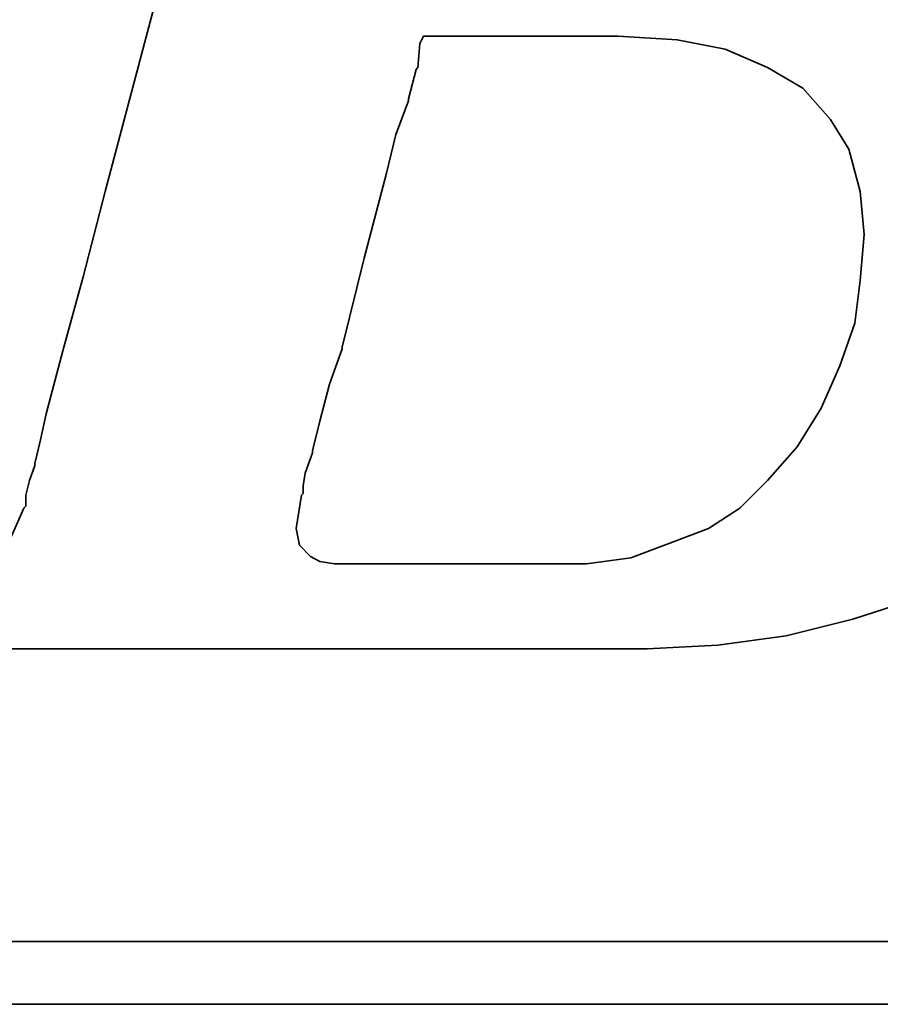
# Model space of a CAD drawing. Extents: x 8 to 237, y 68 to 180.
# Tile 30 of 51: x 201.28 to 202.51, y 125.7 to 127.11. Entities that reach past the tile are written whole.
import ezdxf

# ---------------------------------------------------------------- set-up
doc = ezdxf.new("R2010")
doc.units = 0
doc.header["$LTSCALE"] = 3
doc.header["$MEASUREMENT"] = 0
doc.layers.add('DIM', color=4, linetype='Continuous')
doc.layers.add('layer 1', color=7, linetype='Continuous')

# ---------------------------------------------------------------- blocks, each defined once
blk = doc.blocks.new('TBI MOTION logo(完整正式版)')
at = {"layer": 'layer 1', "color": 22, "lineweight": 35}
for points, knots in [([(-64.65375, -6.86375), (-64.65375, -6.86375), (-64.84375, -7.29625), (-64.84375, -7.29625), (-64.84375, -7.29625), (-64.84375, -7.29625), (-64.86875, -7.34375), (-64.86875, -7.34375), (-64.86875, -7.34375), (-64.86875, -7.34375), (-64.86875, -7.36875), (-64.86875, -7.36875), (-64.86875, -7.36875), (-64.86875, -7.36875), (-65.15375, -7.65375), (-65.15375, -7.65375), (-65.15375, -7.65375), (-65.15375, -7.65375), (-65.17875, -7.65375), (-65.17875, -7.65375), (-65.17875, -7.65375), (-65.17875, -7.65375), (-65.20375, -7.67875), (-65.20375, -7.67875), (-65.20375, -7.67875), (-65.20375, -7.67875), (-65.58875, -7.87125), (-65.58875, -7.87125), (-65.58875, -7.87125), (-65.58875, -7.87125), (-65.63375, -7.87125), (-65.63375, -7.87125), (-65.63375, -7.87125), (-65.63375, -7.87125), (-65.65875, -7.89375), (-65.65875, -7.89375), (-65.65875, -7.89375), (-65.65875, -7.89375), (-66.09375, -7.94375), (-66.09375, -7.94375), (-66.09375, -7.94375), (-66.09375, -7.94375), (-66.11375, -7.94375), (-66.11375, -7.94375), (-66.11375, -7.94375), (-66.11375, -7.94375), (-66.16375, -7.94375), (-66.16375, -7.94375), (-66.16375, -7.94375), (-66.16375, -7.94375), (-66.30875, -7.94375), (-66.30875, -7.94375), (-66.30875, -7.94375), (-66.30875, -7.94375), (-66.69375, -7.94375), (-66.69375, -7.94375), (-66.69375, -7.94375), (-66.69375, -7.94375), (-67.07375, -7.94375), (-67.07375, -7.94375), (-67.07375, -7.94375), (-67.07375, -7.94375), (-67.12375, -7.94375), (-67.12375, -7.94375), (-67.12375, -7.94375), (-67.12375, -7.94375), (-67.12375, -7.96625), (-67.12375, -7.96625), (-67.12375, -7.96625), (-67.12375, -7.96625), (-67.14875, -7.99125), (-67.14875, -7.99125), (-67.14875, -7.99125), (-67.14875, -7.99125), (-67.24375, -8.34875), (-67.24375, -8.34875), (-67.24375, -8.34875), (-67.24375, -8.34875), (-67.31375, -8.68625), (-67.31375, -8.68625), (-67.31375, -8.68625), (-67.31375, -8.68625), (-67.26875, -8.68625), (-67.26875, -8.68625), (-67.26875, -8.68625), (-67.26875, -8.68625), (-67.07375, -8.68625), (-67.07375, -8.68625), (-67.07375, -8.68625), (-67.07375, -8.68625), (-66.54875, -8.68625), (-66.54875, -8.68625), (-66.54875, -8.68625), (-66.54875, -8.68625), (-65.82625, -8.68625), (-65.82625, -8.68625), (-65.82625, -8.68625), (-65.82625, -8.68625), (-65.01375, -8.68625), (-65.01375, -8.68625), (-65.01375, -8.68625), (-65.01375, -8.68625), (-64.05375, -8.68625), (-64.05375, -8.68625), (-64.05375, -8.68625), (-64.05375, -8.68625), (-62.08375, -8.68625), (-62.08375, -8.68625), (-62.08375, -8.68625), (-62.08375, -8.68625), (-60.06875, -8.68625), (-60.06875, -8.68625), (-60.06875, -8.68625), (-60.06875, -8.68625), (-59.10875, -8.68625), (-59.10875, -8.68625), (-59.10875, -8.68625), (-59.10875, -8.68625), (-58.29375, -8.68625), (-58.29375, -8.68625), (-58.29375, -8.68625), (-58.29375, -8.68625), (-57.57375, -8.68625), (-57.57375, -8.68625), (-57.57375, -8.68625), (-57.57375, -8.68625), (-57.04875, -8.68625), (-57.04875, -8.68625), (-57.04875, -8.68625), (-57.04875, -8.68625), (-56.85375, -8.68625), (-56.85375, -8.68625), (-56.85375, -8.68625), (-56.85375, -8.68625), (-56.70875, -8.68625), (-56.70875, -8.68625), (-56.70875, -8.68625), (-56.70875, -8.68625), (-56.61375, -8.68625), (-56.61375, -8.68625), (-56.61375, -8.68625), (-56.61375, -8.68625), (-56.56875, -8.68625), (-56.56875, -8.68625), (-56.56875, -8.68625), (-56.56875, -8.68625), (-55.65375, -8.63875), (-55.65375, -8.63875), (-55.65375, -8.63875), (-55.65375, -8.63875), (-54.76875, -8.51875), (-54.76875, -8.51875), (-54.76875, -8.51875), (-54.76875, -8.51875), (-53.90375, -8.30375), (-53.90375, -8.30375), (-53.90375, -8.30375), (-53.90375, -8.30375), (-53.08875, -8.03875), (-53.08875, -8.03875), (-53.08875, -8.03875), (-53.08875, -8.03875), (-52.34375, -7.65375), (-52.34375, -7.65375), (-52.34375, -7.65375), (-52.34375, -7.65375), (-51.69875, -7.29625), (-51.69875, -7.29625), (-51.69875, -7.29625), (-51.69875, -7.29625), (-51.21875, -6.91125), (-51.21875, -6.91125), (-51.21875, -6.91125), (-51.21875, -6.91125), (-50.83375, -6.50375), (-50.83375, -6.50375), (-50.83375, -6.50375), (-50.83375, -6.50375), (-50.44875, -5.94875), (-50.44875, -5.94875), (-50.44875, -5.94875), (-50.44875, -5.94875), (-50.13875, -5.30375), (-50.13875, -5.30375), (-50.13875, -5.30375), (-50.13875, -5.30375), (-49.99375, -4.65375), (-49.99375, -4.65375), (-49.99375, -4.65375), (-49.99375, -4.65375), (-49.92375, -3.98375), (-49.92375, -3.98375), (-49.92375, -3.98375), (-49.92375, -3.98375), (-49.99375, -3.19374), (-49.99375, -3.19374), (-49.99375, -3.19374), (-49.99375, -3.19374), (-50.23374, -2.44874), (-50.23374, -2.44874), (-50.23374, -2.44874), (-50.23374, -2.44874), (-50.59375, -1.87374), (-50.59375, -1.87374), (-50.59375, -1.87374), (-50.59375, -1.87374), (-51.09875, -1.31874), (-51.09875, -1.31874), (-51.09875, -1.31874), (-51.09875, -1.31874), (-51.74375, -0.81875), (-51.74375, -0.81875), (-51.74375, -0.81875), (-51.74375, -0.81875), (-52.53875, -0.48125), (-52.53875, -0.48125), (-52.53875, -0.48125), (-52.53875, -0.48125), (-53.47375, -0.21875), (-53.47375, -0.21875), (-53.47375, -0.21875), (-53.47375, -0.21875), (-54.52875, -0.04874), (-54.52875, -0.04874), (-54.52875, -0.04874), (-54.52875, -0.04874), (-55.65375, 0.12125), (-55.65375, 0.12125), (-55.65375, 0.12125), (-55.65375, 0.12125), (-54.50375, 0.28624), (-54.50375, 0.28624), (-54.50375, 0.28624), (-54.50375, 0.28624), (-53.83375, 0.38124), (-53.83375, 0.38124), (-53.83375, 0.38124), (-53.83375, 0.38124), (-53.18375, 0.50125), (-53.18375, 0.50125), (-53.18375, 0.50125), (-53.18375, 0.50125), (-52.55875, 0.66874), (-52.55875, 0.66874), (-52.55875, 0.66874), (-52.55875, 0.66874), (-52.03375, 0.86124), (-52.03375, 0.86124), (-52.03375, 0.86124), (-52.03375, 0.86124), (-51.50374, 1.03124), (-51.50374, 1.03124), (-51.50374, 1.03124), (-51.50374, 1.03124), (-51.09875, 1.27125), (-51.09875, 1.27125), (-51.09875, 1.27125), (-51.09875, 1.27125), (-50.71375, 1.48624), (-50.71375, 1.48624), (-50.71375, 1.48624), (-50.71375, 1.48624), (-50.37625, 1.77625), (-50.37625, 1.77625), (-50.37625, 1.77625), (-50.37625, 1.77625), (-49.82375, 2.37625), (-49.82375, 2.37625), (-49.82375, 2.37625), (-49.82375, 2.37625), (-49.41875, 2.99625), (-49.41875, 2.99625), (-49.41875, 2.99625), (-49.41875, 2.99625), (-49.22375, 3.76625), (-49.22375, 3.76625), (-49.22375, 3.76625), (-49.22375, 3.76625), (-49.15375, 4.50874), (-49.15375, 4.50874), (-49.15375, 4.50874), (-49.15375, 4.50874), (-49.20375, 5.25125), (-49.20375, 5.25125), (-49.20375, 5.25125), (-49.20375, 5.25125), (-49.41875, 5.92625), (-49.41875, 5.92625), (-49.41875, 5.92625), (-49.41875, 5.92625), (-49.77875, 6.47625), (-49.77875, 6.47625), (-49.77875, 6.47625), (-49.77875, 6.47625), (-50.33125, 7.02624), (-50.33125, 7.02624), (-50.33125, 7.02624), (-50.33125, 7.02624), (-51.00125, 7.43625), (-51.00125, 7.43625), (-51.00125, 7.43625), (-51.00125, 7.43625), (-51.79375, 7.72625), (-51.79375, 7.72625), (-51.79375, 7.72625), (-51.79375, 7.72625), (-52.72875, 7.89124), (-52.72875, 7.89124), (-52.72875, 7.89124), (-52.72875, 7.89124), (-53.83375, 7.98625), (-53.83375, 7.98625), (-53.83375, 7.98625), (-53.83375, 7.98625), (-53.92875, 7.98625), (-53.92875, 7.98625), (-53.92875, 7.98625), (-53.92875, 7.98625), (-54.26375, 7.98625), (-54.26375, 7.98625), (-54.26375, 7.98625), (-54.26375, 7.98625), (-54.74375, 7.98625), (-54.74375, 7.98625), (-54.74375, 7.98625), (-54.74375, 7.98625), (-55.36875, 7.98625), (-55.36875, 7.98625), (-55.36875, 7.98625), (-55.36875, 7.98625), (-56.13375, 7.98625), (-56.13375, 7.98625), (-56.13375, 7.98625), (-56.13375, 7.98625), (-56.94875, 7.98625), (-56.94875, 7.98625), (-56.94875, 7.98625), (-56.94875, 7.98625), (-58.77625, 7.98625), (-58.77625, 7.98625), (-58.77625, 7.98625), (-58.77625, 7.98625), (-60.59875, 7.98625), (-60.59875, 7.98625), (-60.59875, 7.98625), (-60.59875, 7.98625), (-61.41375, 7.98625), (-61.41375, 7.98625), (-61.41375, 7.98625), (-61.41375, 7.98625), (-62.17875, 7.98625), (-62.17875, 7.98625), (-62.17875, 7.98625), (-62.17875, 7.98625), (-62.80375, 7.98625), (-62.80375, 7.98625), (-62.80375, 7.98625), (-62.80375, 7.98625), (-63.30625, 7.98625), (-63.30625, 7.98625), (-63.30625, 7.98625), (-63.30625, 7.98625), (-63.57375, 7.98625), (-63.57375, 7.98625), (-63.57375, 7.98625), (-63.57375, 7.98625), (-63.57375, 7.96375), (-63.57375, 7.96375), (-63.57375, 7.96375), (-63.57375, 7.96375), (-63.59875, 7.94125), (-63.59875, 7.94125), (-63.59875, 7.94125), (-63.59875, 7.94125), (-63.69375, 7.55625), (-63.69375, 7.55625), (-63.69375, 7.55625), (-63.69375, 7.55625), (-63.76375, 7.24624), (-63.76375, 7.24624), (-63.76375, 7.24624), (-63.76375, 7.24624), (-63.23875, 7.24624), (-63.23875, 7.24624), (-63.23875, 7.24624), (-63.23875, 7.24624), (-62.75875, 7.24624), (-62.75875, 7.24624), (-62.75875, 7.24624), (-62.75875, 7.24624), (-62.61125, 7.24624), (-62.61125, 7.24624), (-62.61125, 7.24624), (-62.61125, 7.24624), (-62.56625, 7.24624), (-62.56625, 7.24624), (-62.56625, 7.24624), (-62.56625, 7.24624), (-62.22875, 7.24624), (-62.22875, 7.24624), (-62.22875, 7.24624), (-62.22875, 7.24624), (-62.20375, 7.24624), (-62.20375, 7.24624), (-62.20375, 7.24624), (-62.20375, 7.24624), (-62.17875, 7.21875), (-62.17875, 7.21875), (-62.17875, 7.21875), (-62.17875, 7.21875), (-61.96375, 7.17125), (-61.96375, 7.17125), (-61.96375, 7.17125), (-61.96375, 7.17125), (-61.72375, 7.12624), (-61.72375, 7.12624), (-61.72375, 7.12624), (-61.72375, 7.12624), (-61.70375, 7.12624), (-61.70375, 7.12624), (-61.70375, 7.12624), (-61.70375, 7.12624), (-61.55875, 7.07624), (-61.55875, 7.07624), (-61.55875, 7.07624), (-61.55875, 7.07624), (-61.50875, 7.07624), (-61.50875, 7.07624), (-61.50875, 7.07624), (-61.50875, 7.07624), (-61.48375, 7.02624), (-61.48375, 7.02624), (-61.48375, 7.02624), (-61.48375, 7.02624), (-61.31875, 6.83375), (-61.31875, 6.83375), (-61.31875, 6.83375), (-61.31875, 6.83375), (-61.29375, 6.81125), (-61.29375, 6.81125), (-61.29375, 6.81125), (-61.29375, 6.81125), (-61.29375, 6.78625), (-61.29375, 6.78625), (-61.29375, 6.78625), (-61.29375, 6.78625), (-61.19875, 6.50124), (-61.19875, 6.50124), (-61.19875, 6.50124), (-61.19875, 6.50124), (-61.17375, 6.45124), (-61.17375, 6.45124), (-61.17375, 6.45124), (-61.17375, 6.45124), (-61.19875, 6.40625), (-61.19875, 6.40625), (-61.19875, 6.40625), (-61.19875, 6.40625), (-61.26875, 5.99624), (-61.26875, 5.99624), (-61.26875, 5.99624), (-61.26875, 5.99624), (-61.26875, 5.85125), (-61.26875, 5.85125), (-61.26875, 5.85125), (-61.26875, 5.85125), (-61.26875, 5.82625), (-61.26875, 5.82625), (-61.26875, 5.82625), (-61.26875, 5.82625), (-61.29375, 5.80625), (-61.29375, 5.80625), (-61.29375, 5.80625), (-61.29375, 5.80625), (-61.34125, 5.66125), (-61.34125, 5.66125), (-61.34125, 5.66125), (-61.34125, 5.66125), (-61.41375, 5.44625), (-61.41375, 5.44625), (-61.41375, 5.44625), (-61.41375, 5.44625), (-61.48375, 5.15625), (-61.48375, 5.15625), (-61.48375, 5.15625), (-61.48375, 5.15625), (-61.58375, 4.82124), (-61.58375, 4.82124), (-61.58375, 4.82124), (-61.58375, 4.82124), (-61.79875, 4.00375), (-61.79875, 4.00375), (-61.79875, 4.00375), (-61.79875, 4.00375), (-62.05875, 2.99625), (-62.05875, 2.99625), (-62.05875, 2.99625), (-62.05875, 2.99625), (-62.34875, 1.91625), (-62.34875, 1.91625), (-62.34875, 1.91625), (-62.34875, 1.91625), (-62.97375, -0.41124), (-62.97375, -0.41124), (-62.97375, -0.41124), (-62.97375, -0.41124), (-63.59875, -2.75875), (-63.59875, -2.75875), (-63.59875, -2.75875), (-63.59875, -2.75875), (-63.88375, -3.86374), (-63.88375, -3.86374), (-63.88375, -3.86374), (-63.88375, -3.86374), (-64.14875, -4.82374), (-64.14875, -4.82374), (-64.14875, -4.82374), (-64.14875, -4.82374), (-64.36375, -5.64125), (-64.36375, -5.64125), (-64.36375, -5.64125), (-64.36375, -5.64125), (-64.43625, -5.97625), (-64.43625, -5.97625), (-64.43625, -5.97625), (-64.43625, -5.97625), (-64.50875, -6.28625), (-64.50875, -6.28625), (-64.50875, -6.28625), (-64.50875, -6.28625), (-64.50875, -6.30875), (-64.50875, -6.30875), (-64.50875, -6.30875), (-64.50875, -6.30875), (-64.57875, -6.50375), (-64.57875, -6.50375), (-64.57875, -6.50375), (-64.57875, -6.50375), (-64.62875, -6.69625), (-64.62875, -6.69625), (-64.62875, -6.69625), (-64.62875, -6.69625), (-64.62875, -6.76875), (-64.62875, -6.76875), (-64.62875, -6.76875), (-64.62875, -6.76875), (-64.62875, -6.81375), (-64.62875, -6.81375), (-64.62875, -6.81375), (-64.62875, -6.81375), (-64.62875, -6.83875), (-64.62875, -6.83875), (-64.62875, -6.83875), (-64.62875, -6.83875), (-64.65375, -6.86375), (-64.65375, -6.86375)], [0, 0, 0, 0, 0.00719424, 0.00719424, 0.00719424, 0.00719424, 0.01438849, 0.01438849, 0.01438849, 0.01438849, 0.02158273, 0.02158273, 0.02158273, 0.02158273, 0.02877698, 0.02877698, 0.02877698, 0.02877698, 0.03597122, 0.03597122, 0.03597122, 0.03597122, 0.04316547, 0.04316547, 0.04316547, 0.04316547, 0.05035971, 0.05035971, 0.05035971, 0.05035971, 0.05755396, 0.05755396, 0.05755396, 0.05755396, 0.0647482, 0.0647482, 0.0647482, 0.0647482, 0.07194245, 0.07194245, 0.07194245, 0.07194245, 0.07913669, 0.07913669, 0.07913669, 0.07913669, 0.08633094, 0.08633094, 0.08633094, 0.08633094, 0.09352518, 0.09352518, 0.09352518, 0.09352518, 0.10071942, 0.10071942, 0.10071942, 0.10071942, 0.10791367, 0.10791367, 0.10791367, 0.10791367, 0.11510791, 0.11510791, 0.11510791, 0.11510791, 0.12230216, 0.12230216, 0.12230216, 0.12230216, 0.1294964, 0.1294964, 0.1294964, 0.1294964, 0.13669065, 0.13669065, 0.13669065, 0.13669065, 0.14388489, 0.14388489, 0.14388489, 0.14388489, 0.15107914, 0.15107914, 0.15107914, 0.15107914, 0.15827338, 0.15827338, 0.15827338, 0.15827338, 0.16546763, 0.16546763, 0.16546763, 0.16546763, 0.17266187, 0.17266187, 0.17266187, 0.17266187, 0.17985612, 0.17985612, 0.17985612, 0.17985612, 0.18705036, 0.18705036, 0.18705036, 0.18705036, 0.1942446, 0.1942446, 0.1942446, 0.1942446, 0.20143885, 0.20143885, 0.20143885, 0.20143885, 0.20863309, 0.20863309, 0.20863309, 0.20863309, 0.21582734, 0.21582734, 0.21582734, 0.21582734, 0.22302158, 0.22302158, 0.22302158, 0.22302158, 0.23021583, 0.23021583, 0.23021583, 0.23021583, 0.23741007, 0.23741007, 0.23741007, 0.23741007, 0.24460432, 0.24460432, 0.24460432, 0.24460432, 0.25179856, 0.25179856, 0.25179856, 0.25179856, 0.25899281, 0.25899281, 0.25899281, 0.25899281, 0.26618705, 0.26618705, 0.26618705, 0.26618705, 0.27338129, 0.27338129, 0.27338129, 0.27338129, 0.28057554, 0.28057554, 0.28057554, 0.28057554, 0.28776978, 0.28776978, 0.28776978, 0.28776978, 0.29496403, 0.29496403, 0.29496403, 0.29496403, 0.30215827, 0.30215827, 0.30215827, 0.30215827, 0.30935252, 0.30935252, 0.30935252, 0.30935252, 0.31654676, 0.31654676, 0.31654676, 0.31654676, 0.32374101, 0.32374101, 0.32374101, 0.32374101, 0.33093525, 0.33093525, 0.33093525, 0.33093525, 0.3381295, 0.3381295, 0.3381295, 0.3381295, 0.34532374, 0.34532374, 0.34532374, 0.34532374, 0.35251799, 0.35251799, 0.35251799, 0.35251799, 0.35971223, 0.35971223, 0.35971223, 0.35971223, 0.36690647, 0.36690647, 0.36690647, 0.36690647, 0.37410072, 0.37410072, 0.37410072, 0.37410072, 0.38129496, 0.38129496, 0.38129496, 0.38129496, 0.38848921, 0.38848921, 0.38848921, 0.38848921, 0.39568345, 0.39568345, 0.39568345, 0.39568345, 0.4028777, 0.4028777, 0.4028777, 0.4028777, 0.41007194, 0.41007194, 0.41007194, 0.41007194, 0.41726619, 0.41726619, 0.41726619, 0.41726619, 0.42446043, 0.42446043, 0.42446043, 0.42446043, 0.43165468, 0.43165468, 0.43165468, 0.43165468, 0.43884892, 0.43884892, 0.43884892, 0.43884892, 0.44604317, 0.44604317, 0.44604317, 0.44604317, 0.45323741, 0.45323741, 0.45323741, 0.45323741, 0.46043165, 0.46043165, 0.46043165, 0.46043165, 0.4676259, 0.4676259, 0.4676259, 0.4676259, 0.47482014, 0.47482014, 0.47482014, 0.47482014, 0.48201439, 0.48201439, 0.48201439, 0.48201439, 0.48920863, 0.48920863, 0.48920863, 0.48920863, 0.49640288, 0.49640288, 0.49640288, 0.49640288, 0.50359712, 0.50359712, 0.50359712, 0.50359712, 0.51079137, 0.51079137, 0.51079137, 0.51079137, 0.51798561, 0.51798561, 0.51798561, 0.51798561, 0.52517986, 0.52517986, 0.52517986, 0.52517986, 0.5323741, 0.5323741, 0.5323741, 0.5323741, 0.53956835, 0.53956835, 0.53956835, 0.53956835, 0.54676259, 0.54676259, 0.54676259, 0.54676259, 0.55395683, 0.55395683, 0.55395683, 0.55395683, 0.56115108, 0.56115108, 0.56115108, 0.56115108, 0.56834532, 0.56834532, 0.56834532, 0.56834532, 0.57553957, 0.57553957, 0.57553957, 0.57553957, 0.58273381, 0.58273381, 0.58273381, 0.58273381, 0.58992806, 0.58992806, 0.58992806, 0.58992806, 0.5971223, 0.5971223, 0.5971223, 0.5971223, 0.60431655, 0.60431655, 0.60431655, 0.60431655, 0.61151079, 0.61151079, 0.61151079, 0.61151079, 0.61870504, 0.61870504, 0.61870504, 0.61870504, 0.62589928, 0.62589928, 0.62589928, 0.62589928, 0.63309353, 0.63309353, 0.63309353, 0.63309353, 0.64028777, 0.64028777, 0.64028777, 0.64028777, 0.64748201, 0.64748201, 0.64748201, 0.64748201, 0.65467626, 0.65467626, 0.65467626, 0.65467626, 0.6618705, 0.6618705, 0.6618705, 0.6618705, 0.66906475, 0.66906475, 0.66906475, 0.66906475, 0.67625899, 0.67625899, 0.67625899, 0.67625899, 0.68345324, 0.68345324, 0.68345324, 0.68345324, 0.69064748, 0.69064748, 0.69064748, 0.69064748, 0.69784173, 0.69784173, 0.69784173, 0.69784173, 0.70503597, 0.70503597, 0.70503597, 0.70503597, 0.71223022, 0.71223022, 0.71223022, 0.71223022, 0.71942446, 0.71942446, 0.71942446, 0.71942446, 0.72661871, 0.72661871, 0.72661871, 0.72661871, 0.73381295, 0.73381295, 0.73381295, 0.73381295, 0.74100719, 0.74100719, 0.74100719, 0.74100719, 0.74820144, 0.74820144, 0.74820144, 0.74820144, 0.75539568, 0.75539568, 0.75539568, 0.75539568, 0.76258993, 0.76258993, 0.76258993, 0.76258993, 0.76978417, 0.76978417, 0.76978417, 0.76978417, 0.77697842, 0.77697842, 0.77697842, 0.77697842, 0.78417266, 0.78417266, 0.78417266, 0.78417266, 0.79136691, 0.79136691, 0.79136691, 0.79136691, 0.79856115, 0.79856115, 0.79856115, 0.79856115, 0.8057554, 0.8057554, 0.8057554, 0.8057554, 0.81294964, 0.81294964, 0.81294964, 0.81294964, 0.82014388, 0.82014388, 0.82014388, 0.82014388, 0.82733813, 0.82733813, 0.82733813, 0.82733813, 0.83453237, 0.83453237, 0.83453237, 0.83453237, 0.84172662, 0.84172662, 0.84172662, 0.84172662, 0.84892086, 0.84892086, 0.84892086, 0.84892086, 0.85611511, 0.85611511, 0.85611511, 0.85611511, 0.86330935, 0.86330935, 0.86330935, 0.86330935, 0.8705036, 0.8705036, 0.8705036, 0.8705036, 0.87769784, 0.87769784, 0.87769784, 0.87769784, 0.88489209, 0.88489209, 0.88489209, 0.88489209, 0.89208633, 0.89208633, 0.89208633, 0.89208633, 0.89928058, 0.89928058, 0.89928058, 0.89928058, 0.90647482, 0.90647482, 0.90647482, 0.90647482, 0.91366906, 0.91366906, 0.91366906, 0.91366906, 0.92086331, 0.92086331, 0.92086331, 0.92086331, 0.92805755, 0.92805755, 0.92805755, 0.92805755, 0.9352518, 0.9352518, 0.9352518, 0.9352518, 0.94244604, 0.94244604, 0.94244604, 0.94244604, 0.94964029, 0.94964029, 0.94964029, 0.94964029, 0.95683453, 0.95683453, 0.95683453, 0.95683453, 0.96402878, 0.96402878, 0.96402878, 0.96402878, 0.97122302, 0.97122302, 0.97122302, 0.97122302, 0.97841727, 0.97841727, 0.97841727, 0.97841727, 0.98561151, 0.98561151, 0.98561151, 0.98561151, 0.99280576, 0.99280576, 0.99280576, 0.99280576, 1, 1, 1, 1]), ([(-61.03125, -6.57375), (-61.03125, -6.57375), (-61.03125, -6.67125), (-61.03125, -6.67125), (-61.03125, -6.67125), (-61.03125, -6.67125), (-61.05375, -6.69625), (-61.05375, -6.69625), (-61.05375, -6.69625), (-61.05375, -6.69625), (-61.12375, -7.12875), (-61.12375, -7.12875), (-61.12375, -7.12875), (-61.12375, -7.12875), (-61.07875, -7.34375), (-61.07875, -7.34375), (-61.07875, -7.34375), (-61.07875, -7.34375), (-60.93375, -7.48875), (-60.93375, -7.48875), (-60.93375, -7.48875), (-60.93375, -7.48875), (-60.81375, -7.55625), (-60.81375, -7.55625), (-60.81375, -7.55625), (-60.81375, -7.55625), (-60.62375, -7.58375), (-60.62375, -7.58375), (-60.62375, -7.58375), (-60.62375, -7.58375), (-60.30875, -7.58375), (-60.30875, -7.58375), (-60.30875, -7.58375), (-60.30875, -7.58375), (-59.97375, -7.58375), (-59.97375, -7.58375), (-59.97375, -7.58375), (-59.97375, -7.58375), (-59.87875, -7.58375), (-59.87875, -7.58375), (-59.87875, -7.58375), (-59.87875, -7.58375), (-59.63625, -7.58375), (-59.63625, -7.58375), (-59.63625, -7.58375), (-59.63625, -7.58375), (-58.96875, -7.58375), (-58.96875, -7.58375), (-58.96875, -7.58375), (-58.96875, -7.58375), (-58.29375, -7.58375), (-58.29375, -7.58375), (-58.29375, -7.58375), (-58.29375, -7.58375), (-58.05375, -7.58375), (-58.05375, -7.58375), (-58.05375, -7.58375), (-58.05375, -7.58375), (-57.98375, -7.58375), (-57.98375, -7.58375), (-57.98375, -7.58375), (-57.98375, -7.58375), (-57.35875, -7.58375), (-57.35875, -7.58375), (-57.35875, -7.58375), (-57.35875, -7.58375), (-56.78375, -7.50875), (-56.78375, -7.50875), (-56.78375, -7.50875), (-56.78375, -7.50875), (-56.27875, -7.31875), (-56.27875, -7.31875), (-56.27875, -7.31875), (-56.27875, -7.31875), (-55.77375, -7.12875), (-55.77375, -7.12875), (-55.77375, -7.12875), (-55.77375, -7.12875), (-55.36875, -6.86375), (-55.36875, -6.86375), (-55.36875, -6.86375), (-55.36875, -6.86375), (-55.00875, -6.50375), (-55.00875, -6.50375), (-55.00875, -6.50375), (-55.00875, -6.50375), (-54.62375, -6.06875), (-54.62375, -6.06875), (-54.62375, -6.06875), (-54.62375, -6.06875), (-54.31375, -5.56875), (-54.31375, -5.56875), (-54.31375, -5.56875), (-54.31375, -5.56875), (-54.07375, -5.01625), (-54.07375, -5.01625), (-54.07375, -5.01625), (-54.07375, -5.01625), (-53.87875, -4.46374), (-53.87875, -4.46374), (-53.87875, -4.46374), (-53.87875, -4.46374), (-53.80875, -3.91375), (-53.80875, -3.91375), (-53.80875, -3.91375), (-53.80875, -3.91375), (-53.75875, -3.31375), (-53.75875, -3.31375), (-53.75875, -3.31375), (-53.75875, -3.31375), (-53.80875, -2.75875), (-53.80875, -2.75875), (-53.80875, -2.75875), (-53.80875, -2.75875), (-53.95375, -2.20875), (-53.95375, -2.20875), (-53.95375, -2.20875), (-53.95375, -2.20875), (-54.19375, -1.82625), (-54.19375, -1.82625), (-54.19375, -1.82625), (-54.19375, -1.82625), (-54.55375, -1.41875), (-54.55375, -1.41875), (-54.55375, -1.41875), (-54.55375, -1.41875), (-55.00875, -1.15125), (-55.00875, -1.15125), (-55.00875, -1.15125), (-55.00875, -1.15125), (-55.56125, -0.91375), (-55.56125, -0.91375), (-55.56125, -0.91375), (-55.56125, -0.91375), (-56.18125, -0.79375), (-56.18125, -0.79375), (-56.18125, -0.79375), (-56.18125, -0.79375), (-56.94875, -0.74374), (-56.94875, -0.74374), (-56.94875, -0.74374), (-56.94875, -0.74374), (-56.99875, -0.74374), (-56.99875, -0.74374), (-56.99875, -0.74374), (-56.99875, -0.74374), (-57.09375, -0.74374), (-57.09375, -0.74374), (-57.09375, -0.74374), (-57.09375, -0.74374), (-57.38375, -0.74374), (-57.38375, -0.74374), (-57.38375, -0.74374), (-57.38375, -0.74374), (-57.76875, -0.74374), (-57.76875, -0.74374), (-57.76875, -0.74374), (-57.76875, -0.74374), (-58.24625, -0.74374), (-58.24625, -0.74374), (-58.24625, -0.74374), (-58.24625, -0.74374), (-58.72875, -0.74374), (-58.72875, -0.74374), (-58.72875, -0.74374), (-58.72875, -0.74374), (-59.20875, -0.74374), (-59.20875, -0.74374), (-59.20875, -0.74374), (-59.20875, -0.74374), (-59.46875, -0.74374), (-59.46875, -0.74374), (-59.46875, -0.74374), (-59.46875, -0.74374), (-59.51625, -0.83875), (-59.51625, -0.83875), (-59.51625, -0.83875), (-59.51625, -0.83875), (-59.54375, -1.15125), (-59.54375, -1.15125), (-59.54375, -1.15125), (-59.54375, -1.15125), (-59.56375, -1.17874), (-59.56375, -1.17874), (-59.56375, -1.17874), (-59.56375, -1.17874), (-59.66375, -1.55875), (-59.66375, -1.55875), (-59.66375, -1.55875), (-59.66375, -1.55875), (-59.66375, -1.58375), (-59.66375, -1.58375), (-59.66375, -1.58375), (-59.66375, -1.58375), (-59.82875, -2.01874), (-59.82875, -2.01874), (-59.82875, -2.01874), (-59.82875, -2.01874), (-59.94875, -2.52125), (-59.94875, -2.52125), (-59.94875, -2.52125), (-59.94875, -2.52125), (-60.23875, -3.62375), (-60.23875, -3.62375), (-60.23875, -3.62375), (-60.23875, -3.62375), (-60.52375, -4.77624), (-60.52375, -4.77624), (-60.52375, -4.77624), (-60.52375, -4.77624), (-60.52375, -4.79874), (-60.52375, -4.79874), (-60.52375, -4.79874), (-60.52375, -4.79874), (-60.69125, -5.25375), (-60.69125, -5.25375), (-60.69125, -5.25375), (-60.69125, -5.25375), (-60.81375, -5.73625), (-60.81375, -5.73625), (-60.81375, -5.73625), (-60.81375, -5.73625), (-60.90875, -6.11875), (-60.90875, -6.11875), (-60.90875, -6.11875), (-60.90875, -6.11875), (-60.90875, -6.14375), (-60.90875, -6.14375), (-60.90875, -6.14375), (-60.90875, -6.14375), (-61.00375, -6.40875), (-61.00375, -6.40875), (-61.00375, -6.40875), (-61.00375, -6.40875), (-61.03125, -6.57375), (-61.03125, -6.57375)], [0, 0, 0, 0, 0.01694915, 0.01694915, 0.01694915, 0.01694915, 0.03389831, 0.03389831, 0.03389831, 0.03389831, 0.05084746, 0.05084746, 0.05084746, 0.05084746, 0.06779661, 0.06779661, 0.06779661, 0.06779661, 0.08474576, 0.08474576, 0.08474576, 0.08474576, 0.10169492, 0.10169492, 0.10169492, 0.10169492, 0.11864407, 0.11864407, 0.11864407, 0.11864407, 0.13559322, 0.13559322, 0.13559322, 0.13559322, 0.15254237, 0.15254237, 0.15254237, 0.15254237, 0.16949153, 0.16949153, 0.16949153, 0.16949153, 0.18644068, 0.18644068, 0.18644068, 0.18644068, 0.20338983, 0.20338983, 0.20338983, 0.20338983, 0.22033898, 0.22033898, 0.22033898, 0.22033898, 0.23728814, 0.23728814, 0.23728814, 0.23728814, 0.25423729, 0.25423729, 0.25423729, 0.25423729, 0.27118644, 0.27118644, 0.27118644, 0.27118644, 0.28813559, 0.28813559, 0.28813559, 0.28813559, 0.30508475, 0.30508475, 0.30508475, 0.30508475, 0.3220339, 0.3220339, 0.3220339, 0.3220339, 0.33898305, 0.33898305, 0.33898305, 0.33898305, 0.3559322, 0.3559322, 0.3559322, 0.3559322, 0.37288136, 0.37288136, 0.37288136, 0.37288136, 0.38983051, 0.38983051, 0.38983051, 0.38983051, 0.40677966, 0.40677966, 0.40677966, 0.40677966, 0.42372881, 0.42372881, 0.42372881, 0.42372881, 0.44067797, 0.44067797, 0.44067797, 0.44067797, 0.45762712, 0.45762712, 0.45762712, 0.45762712, 0.47457627, 0.47457627, 0.47457627, 0.47457627, 0.49152542, 0.49152542, 0.49152542, 0.49152542, 0.50847458, 0.50847458, 0.50847458, 0.50847458, 0.52542373, 0.52542373, 0.52542373, 0.52542373, 0.54237288, 0.54237288, 0.54237288, 0.54237288, 0.55932203, 0.55932203, 0.55932203, 0.55932203, 0.57627119, 0.57627119, 0.57627119, 0.57627119, 0.59322034, 0.59322034, 0.59322034, 0.59322034, 0.61016949, 0.61016949, 0.61016949, 0.61016949, 0.62711864, 0.62711864, 0.62711864, 0.62711864, 0.6440678, 0.6440678, 0.6440678, 0.6440678, 0.66101695, 0.66101695, 0.66101695, 0.66101695, 0.6779661, 0.6779661, 0.6779661, 0.6779661, 0.69491525, 0.69491525, 0.69491525, 0.69491525, 0.71186441, 0.71186441, 0.71186441, 0.71186441, 0.72881356, 0.72881356, 0.72881356, 0.72881356, 0.74576271, 0.74576271, 0.74576271, 0.74576271, 0.76271186, 0.76271186, 0.76271186, 0.76271186, 0.77966102, 0.77966102, 0.77966102, 0.77966102, 0.79661017, 0.79661017, 0.79661017, 0.79661017, 0.81355932, 0.81355932, 0.81355932, 0.81355932, 0.83050847, 0.83050847, 0.83050847, 0.83050847, 0.84745763, 0.84745763, 0.84745763, 0.84745763, 0.86440678, 0.86440678, 0.86440678, 0.86440678, 0.88135593, 0.88135593, 0.88135593, 0.88135593, 0.89830508, 0.89830508, 0.89830508, 0.89830508, 0.91525424, 0.91525424, 0.91525424, 0.91525424, 0.93220339, 0.93220339, 0.93220339, 0.93220339, 0.94915254, 0.94915254, 0.94915254, 0.94915254, 0.96610169, 0.96610169, 0.96610169, 0.96610169, 0.98305085, 0.98305085, 0.98305085, 0.98305085, 1, 1, 1, 1]), ([(75.90875, -9.47875), (75.90875, -9.47875), (75.90875, -12.28625), (75.90875, -12.28625), (75.90875, -12.28625), (75.90875, -12.28625), (75.90875, -12.47875), (75.90875, -12.47875), (75.90875, -12.47875), (75.90875, -12.47875), (75.71625, -12.47875), (75.71625, -12.47875), (75.71625, -12.47875), (75.71625, -12.47875), (-88.32875, -12.47875), (-88.32875, -12.47875), (-88.32875, -12.47875), (-88.32875, -12.47875), (-88.32875, -13.29375), (-88.32875, -13.29375), (-88.32875, -13.29375), (-88.32875, -13.29375), (82.89125, -13.29375), (82.89125, -13.29375), (82.89125, -13.29375), (82.89125, -13.29375), (75.90875, -9.47875), (75.90875, -9.47875)], [0, 0, 0, 0, 0.14285714, 0.14285714, 0.14285714, 0.14285714, 0.28571429, 0.28571429, 0.28571429, 0.28571429, 0.42857143, 0.42857143, 0.42857143, 0.42857143, 0.57142857, 0.57142857, 0.57142857, 0.57142857, 0.71428571, 0.71428571, 0.71428571, 0.71428571, 0.85714286, 0.85714286, 0.85714286, 0.85714286, 1, 1, 1, 1])]:
    blk.add_open_spline(points, degree=3, knots=knots, dxfattribs=at)

msp = doc.modelspace()

# ---------------------------------------------------------------- block references
at = {"layer": 'DIM', "color": 7, "xscale": 0.1106772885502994, "yscale": 0.1106772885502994, "zscale": 0.1106772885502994}
msp.add_blockref('TBI MOTION logo(完整正式版)', (208.4377, 127.169), dxfattribs=at)

doc.saveas('drawing.dxf')
